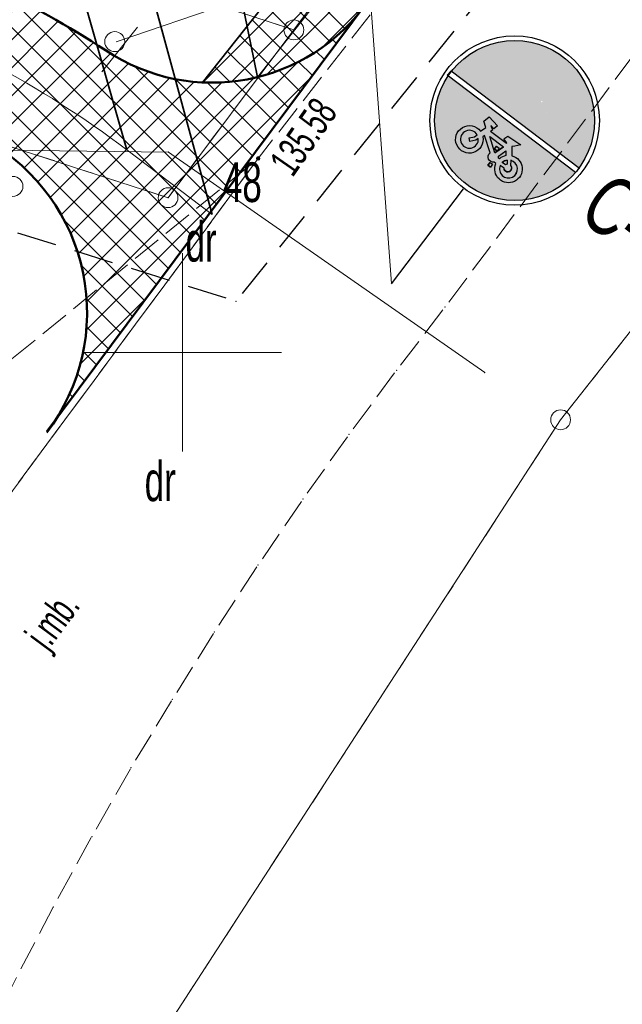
# Model space of a CAD drawing. Extents: x 6456700 to 6518119, y 5963420 to 5980059.
# Tile 62 of 256: x 6511915 to 6511930, y 5964183 to 5964207. Entities that reach past the tile are written whole.
import ezdxf
from ezdxf.enums import TextEntityAlignment as Align

# ---------------------------------------------------------------- set-up
doc = ezdxf.new("R2010")
doc.units = 0
doc.header["$MEASUREMENT"] = 0
for name, pattern in [('L_0_03', [1, 0.5, -0.5]), ('L_0_04', [1.5, 1, -0.5]), ('L_0_52', [1, 0.75, -0.25])]:
    doc.linetypes.add(name, pattern=pattern)
doc.layers.get('0').update_dxf_attribs({"color": 2, "linetype": 'CONTINUOUS', "lineweight": 5})
for name, color, linetype, lineweight in [('18mm Kreska ciągła', 7, 'CONTINUOUS', 18), ('202_punkt_graniczny', 7, 'CONTINUOUS', 18), ('210_oznaczenie_konturu_uzytku_gruntowego', 96, 'CONTINUOUS', 18), ('211_numer_dzialki_ewidencyjnej', 7, 'CONTINUOUS', 18), ('218_kontur_uzytku_gruntowego', 96, 'L_0_03', 18), ('219_dzialka_ewidencyjna', 7, 'CONTINUOUS', 18), ('35mm Ciągła', 7, 'CONTINUOUS', 35), ('50mm Kreska ciągła', 7, 'CONTINUOUS', 50), ('9mm Kreska ciągła', 252, 'CONTINUOUS', 9), ('jezdnia', 7, 'CONTINUOUS', 18), ('jezdnia_Atr17', 7, 'CONTINUOUS', 18), ('pikieta_sztuczna', 7, 'CONTINUOUS', 18), ('pikieta_sztuczna_Atr2', 7, 'CONTINUOUS', 18), ('przewod_telekomunikacyjny_podziemny', 7, 'CONTINUOUS', 18), ('siatka_krzyrzy', 7, 'CONTINUOUS', 18), ('Zakres', 7, 'CONTINUOUS', 18)]:
    doc.layers.add(name, color=color, linetype=linetype, lineweight=lineweight)
doc.layers.add('ZNAKI_PIONOWE', color=7, linetype='CONTINUOUS')
doc.styles.get("Standard").update_dxf_attribs({"font": 'txt', "width": 0.75})

# ---------------------------------------------------------------- blocks, each defined once
blk = doc.blocks.new('mdcp_nowa')
at = {"layer": 'pikieta_sztuczna', "linetype": 'Continuous', "lineweight": 18, "true_color": 0x000000}
blk.add_hatch(color=18, dxfattribs=at).paths.add_polyline_path([(6494651.91, 5980654.845, 1), (6494651.91, 5980654.935, 1)])
at = {"layer": '202_punkt_graniczny', "color": 7, "linetype": 'Continuous', "lineweight": 18}
for centre in [(6494652.81, 5980658.13), (6494649.64, 5980653.9), (6494659.53, 5980648.3)]:
    blk.add_circle(centre, 0.25, dxfattribs=at)
at = {"layer": '202_punkt_graniczny'}
for p in [(6494652.81, 5980658.13), (6494649.64, 5980653.9), (6494659.53, 5980648.3)]:
    blk.add_point(p, dxfattribs=at)
at = {"layer": '218_kontur_uzytku_gruntowego', "lineweight": 18, "flags": 128}
for points in [[(6494684.13, 5980699.94), (6494652.81, 5980658.13)], [(6494659.53, 5980648.3), (6494694.97, 5980693.24)], [(6494652.81, 5980658.13), (6494556.09, 5980689.57)], [(6494652.81, 5980658.13), (6494649.64, 5980653.9)], [(6494649.64, 5980653.9), (6494644.12, 5980655.69)], [(6494648.39, 5980631.11), (6494659.53, 5980648.3)]]:
    blk.add_lwpolyline(points, dxfattribs=at)
at = {"layer": '218_kontur_uzytku_gruntowego'}
for p in [(6494652.81, 5980658.13), (6494652.81, 5980658.13), (6494652.81, 5980658.13), (6494652.81, 5980658.13), (6494652.81, 5980658.13), (6494652.81, 5980658.13), (6494649.64, 5980653.9), (6494649.64, 5980653.9), (6494649.64, 5980653.9), (6494649.64, 5980653.9), (6494659.53, 5980648.3), (6494659.53, 5980648.3)]:
    blk.add_point(p, dxfattribs=at)
at = {"layer": '219_dzialka_ewidencyjna', "color": 3, "linetype": 'Continuous', "lineweight": 18, "flags": 128}
for points in [[(6494684.13, 5980699.94), (6494652.81, 5980658.13)], [(6494694.97, 5980693.24), (6494659.53, 5980648.3)], [(6494556.09, 5980689.57), (6494652.81, 5980658.13)], [(6494649.64, 5980653.9), (6494652.81, 5980658.13)], [(6494649.64, 5980653.9), (6494644.12, 5980655.69)], [(6494659.53, 5980648.3), (6494648.39, 5980631.11)]]:
    blk.add_lwpolyline(points, dxfattribs=at)
at = {"layer": '219_dzialka_ewidencyjna', "color": 3}
for p in [(6494652.81, 5980658.13), (6494652.81, 5980658.13), (6494652.81, 5980658.13), (6494649.64, 5980653.9), (6494649.64, 5980653.9), (6494659.53, 5980648.3), (6494659.53, 5980648.3)]:
    blk.add_point(p, dxfattribs=at)
at = {"layer": 'jezdnia', "color": 7, "linetype": 'L_0_52', "lineweight": 18, "flags": 128}
for points in [[(6494800.98, 5980766.05), (6494800.28, 5980765.21), (6494799.58, 5980764.38), (6494798.86, 5980763.57), (6494798.14, 5980762.76), (6494797.4, 5980761.96), (6494796.65, 5980761.17), (6494795.56, 5980759.97), (6494794.45, 5980758.8), (6494793.3, 5980757.65), (6494792.14, 5980756.53), (6494790.94, 5980755.44), (6494789.72, 5980754.37), (6494788.47, 5980753.34), (6494787.2, 5980752.33), (6494785.91, 5980751.36), (6494784.6, 5980750.41), (6494783.26, 5980749.5), (6494781.9, 5980748.62), (6494780.52, 5980747.77), (6494779.49, 5980747.15), (6494778.44, 5980746.54), (6494777.4, 5980745.94), (6494776.34, 5980745.36), (6494775.28, 5980744.78), (6494774.21, 5980744.23), (6494773.13, 5980743.68), (6494772.05, 5980743.15), (6494770.96, 5980742.63), (6494769.86, 5980742.12), (6494768.76, 5980741.63), (6494767.65, 5980741.15), (6494766.54, 5980740.68), (6494754.8, 5980736.16), (6494735.09, 5980729.04), (6494724.78, 5980724.36), (6494723.57, 5980723.74), (6494722.37, 5980723.09), (6494721.19, 5980722.42), (6494720.02, 5980721.72), (6494718.86, 5980721.01), (6494717.72, 5980720.27), (6494716.59, 5980719.51), (6494715.47, 5980718.73), (6494714.37, 5980717.93), (6494713.29, 5980717.1), (6494712.22, 5980716.26), (6494711.16, 5980715.4), (6494710.13, 5980714.51), (6494709.11, 5980713.61), (6494707.48, 5980712.2), (6494705.88, 5980710.76), (6494704.3, 5980709.3), (6494702.75, 5980707.8), (6494701.22, 5980706.28), (6494699.72, 5980704.74), (6494698.24, 5980703.17), (6494696.79, 5980701.57), (6494695.37, 5980699.95), (6494693.98, 5980698.31), (6494692.61, 5980696.64), (6494691.28, 5980694.95), (6494689.97, 5980693.24), (6494678.42, 5980678.9), (6494663.6, 5980660.49), (6494656.62, 5980651.14), (6494655.4, 5980649.55), (6494654.2, 5980647.93), (6494653.04, 5980646.3), (6494651.91, 5980644.64), (6494650.81, 5980642.95), (6494649.75, 5980641.25), (6494648.71, 5980639.53), (6494647.72, 5980637.79), (6494646.75, 5980636.02), (6494645.82, 5980634.24), (6494644.93, 5980632.44), (6494644.07, 5980630.63), (6494643.25, 5980628.8), (6494642.46, 5980626.95), (6494642.09, 5980625.98), (6494641.74, 5980625), (6494641.4, 5980624.01), (6494641.09, 5980623.02), (6494640.79, 5980622.02), (6494640.5, 5980621.01), (6494640.24, 5980620.01), (6494639.99, 5980618.99), (6494639.76, 5980617.98), (6494639.55, 5980616.96), (6494639.36, 5980615.93), (6494639.19, 5980614.9), (6494639.03, 5980613.87), (6494638.89, 5980612.84), (6494638.61, 5980611.3), (6494638.37, 5980609.75), (6494638.16, 5980608.19), (6494638, 5980606.63), (6494637.87, 5980605.07), (6494637.78, 5980603.5), (6494637.73, 5980601.93), (6494637.72, 5980600.36), (6494637.727, 5980600.016), (6494630.507, 5980602.343), (6494630.51, 5980602.97), (6494630.54, 5980604.31), (6494630.59, 5980605.65), (6494630.67, 5980606.99), (6494630.77, 5980608.32), (6494630.9, 5980609.66), (6494631.05, 5980610.99), (6494631.23, 5980612.32), (6494631.43, 5980613.64), (6494631.66, 5980614.96), (6494631.91, 5980616.28), (6494632.19, 5980617.59), (6494632.49, 5980618.9), (6494632.82, 5980620.2), (6494633.17, 5980621.49), (6494633.52, 5980622.8), (6494633.9, 5980624.09), (6494634.3, 5980625.39), (6494634.72, 5980626.67), (6494635.16, 5980627.95), (6494635.63, 5980629.21), (6494636.12, 5980630.47), (6494636.63, 5980631.72), (6494637.17, 5980632.96), (6494637.73, 5980634.19), (6494638.31, 5980635.41), (6494638.91, 5980636.62), (6494639.53, 5980637.82), (6494640.18, 5980639.01), (6494651.91, 5980654.89), (6494659.39, 5980664.48), (6494673.45, 5980682.25), (6494686.07, 5980698.81), (6494697.34, 5980711.93), (6494704.77, 5980718.76), (6494705.95, 5980719.62), (6494707.13, 5980720.47), (6494708.32, 5980721.31), (6494709.52, 5980722.13), (6494710.73, 5980722.95), (6494711.95, 5980723.75), (6494713.17, 5980724.54), (6494714.41, 5980725.31), (6494715.65, 5980726.08), (6494716.89, 5980726.83), (6494718.15, 5980727.57), (6494719.41, 5980728.3), (6494720.68, 5980729.01), (6494721.96, 5980729.71), (6494733.02, 5980734.84), (6494752.65, 5980741.77), (6494764.04, 5980746.21), (6494765.1, 5980746.65), (6494766.15, 5980747.09), (6494767.2, 5980747.55), (6494768.24, 5980748.02), (6494769.28, 5980748.5), (6494770.32, 5980748.99), (6494771.34, 5980749.49), (6494772.37, 5980750.01), (6494773.38, 5980750.53), (6494774.39, 5980751.07), (6494775.4, 5980751.61), (6494776.4, 5980752.17), (6494777.39, 5980752.74), (6494778.56, 5980753.48), (6494779.71, 5980754.25), (6494780.85, 5980755.04), (6494781.97, 5980755.85), (6494783.08, 5980756.68), (6494784.17, 5980757.53), (6494785.24, 5980758.41), (6494786.3, 5980759.3), (6494787.34, 5980760.22), (6494788.36, 5980761.15), (6494789.36, 5980762.11), (6494790.34, 5980763.08), (6494791.31, 5980764.08), (6494792.25, 5980765.09), (6494796.57, 5980770.19), (6494801.12, 5980776.47), (6494807.76, 5980786.96), (6494824.2, 5980815.58), (6494837.02, 5980838.19), (6494852.07, 5980864.69), (6494865.45, 5980888.16), (6494878.03, 5980909.37), (6494879.23, 5980911.4), (6494880.45, 5980913.41), (6494881.7, 5980915.41), (6494882.97, 5980917.4), (6494884.25, 5980919.37), (6494885.56, 5980921.33), (6494886.89, 5980923.28), (6494888.25, 5980925.21), (6494889.62, 5980927.12), (6494891.01, 5980929.02), (6494892.43, 5980930.91), (6494893.86, 5980932.78), (6494895.32, 5980934.63), (6494896.79, 5980936.47), (6494904.42, 5980944.79), (6494917.35, 5980957.18), (6494930.46, 5980968.66), (6494934.059, 5980971.777), (6494933.221, 5980963.181), (6494926.63, 5980957.35), (6494921.6, 5980952.87), (6494901.47, 5980932.34), (6494900.03, 5980930.62), (6494898.61, 5980928.88), (6494897.21, 5980927.13), (6494895.83, 5980925.35), (6494894.48, 5980923.57), (6494893.14, 5980921.76), (6494891.83, 5980919.94), (6494890.54, 5980918.1), (6494889.28, 5980916.25), (6494888.04, 5980914.38), (6494886.82, 5980912.49), (6494885.62, 5980910.59), (6494884.45, 5980908.68), (6494883.3, 5980906.75), (6494870.77, 5980885.48), (6494856.93, 5980861.45), (6494842.16, 5980835.5), (6494829.15, 5980812.43), (6494813, 5980783.94), (6494806.11, 5980773.06), (6494805.51, 5980772.15), (6494804.9, 5980771.26), (6494804.27, 5980770.37), (6494803.64, 5980769.49), (6494802.99, 5980768.61), (6494802.33, 5980767.75), (6494801.66, 5980766.89)], [(6494640.18, 5980639.01), (6494639.21, 5980640.54), (6494637.21, 5980640.65), (6494632.54, 5980638.31), (6494628.78, 5980634.21), (6494631.17, 5980645.84), (6494637.04, 5980647.65), (6494640.21, 5980647.14), (6494644.57, 5980648.91), (6494651.91, 5980654.89)]]:
    blk.add_lwpolyline(points, close=True, dxfattribs=at)
at = {"layer": 'jezdnia'}
for p in [(6494651.91, 5980654.89), (6494651.91, 5980654.89), (6494656.62, 5980651.14), (6494655.4, 5980649.55), (6494654.2, 5980647.93), (6494653.04, 5980646.3), (6494651.91, 5980644.64), (6494650.81, 5980642.95), (6494649.75, 5980641.25), (6494648.71, 5980639.53), (6494647.72, 5980637.79), (6494646.75, 5980636.02)]:
    blk.add_point(p, dxfattribs=at)
at = {"layer": 'pikieta_sztuczna', "color": 7, "linetype": 'Continuous', "lineweight": 18}
blk.add_circle((6494651.91, 5980654.89), 0.045, dxfattribs=at)
at = {"layer": 'pikieta_sztuczna'}
blk.add_point((6494651.91, 5980654.89), dxfattribs=at)
at = {"layer": 'przewod_telekomunikacyjny_podziemny', "color": 30, "linetype": 'Continuous', "lineweight": 18, "flags": 128}
blk.add_lwpolyline([(6494602.07, 5980612.82), (6494604.07, 5980620.74), (6494609.85, 5980637.59), (6494611.56, 5980640.46), (6494624.13, 5980644.34), (6494625.63, 5980649.86), (6494633.02, 5980648.92), (6494637.75, 5980649.99), (6494641, 5980654.48), (6494644.84, 5980655.11), (6494649.65, 5980655.05), (6494657.62, 5980649.49)], dxfattribs=at)
at = {"layer": 'przewod_telekomunikacyjny_podziemny'}
for p in [(6494649.65, 5980655.05), (6494657.62, 5980649.49)]:
    blk.add_point(p, dxfattribs=at)
at = {"layer": 'siatka_krzyrzy', "linetype": 'Continuous', "lineweight": 18, "flags": 128}
for points in [[(6494650, 5980647.5), (6494650, 5980652.5)], [(6494647.5, 5980650), (6494652.5, 5980650)]]:
    blk.add_lwpolyline(points, dxfattribs=at)
at = {"layer": 'Zakres', "linetype": 'L_0_04', "lineweight": 25, "flags": 128}
blk.add_lwpolyline([(6495113.77, 5985050.22), (6495121.12, 5984877.07), (6495125.76, 5984757.87), (6495129.89, 5984649.81), (6495141.08, 5984611.3), (6495145.77, 5984544.53), (6495147.36, 5984487.27), (6495157.22, 5984392.07), (6495162.95, 5984387.45), (6495180.24, 5984384.16), (6495229.5, 5984386.61), (6495251.65, 5984373.41), (6495258.77, 5984357.12), (6495255.44, 5984330.44), (6495250.77, 5984304.39), (6495252.21, 5984282.78), (6495255.46, 5984256.45), (6495254.94, 5984238.25), (6495266.4, 5984211), (6495277.24, 5984182.33), (6495294.2, 5984133.19), (6495300.94, 5984095.37), (6495313.24, 5984037.69), (6495317.44, 5983978.18), (6495300.35, 5983922.18), (6495282.35, 5983883.38), (6495266.21, 5983862.23), (6495242.03, 5983839.67), (6495211.11, 5983816.86), (6495158.26, 5983772.66), (6495130.6, 5983651.16), (6495116.31, 5983543.43), (6495129.51, 5983346.73), (6495134.58, 5983264.71), (6495139.64, 5983186.97), (6495193.25, 5983077.94), (6495199.2, 5983041.97), (6495206.23, 5983026), (6495208.96, 5983004.88), (6495202.27, 5982979.48), (6495202.42, 5982950.13), (6495209.35, 5982897.38), (6495215.97, 5982850.34), (6495228.6, 5982809.97), (6495226.85, 5982778.82), (6495225.04, 5982750.56), (6495220.26, 5982723.37), (6495226.54, 5982679.97), (6495206.06, 5982669.48), (6495192.68, 5982657.71), (6495184.57, 5982648.65), (6495174.78, 5982624.58), (6495164.23, 5982604.61), (6495150.7, 5982588.3), (6495137.69, 5982582.43), (6495118.26, 5982573.75), (6495100.35, 5982558.42), (6495090.36, 5982544.99), (6495075.87, 5982519.06), (6495060.83, 5982499.68), (6495049.41, 5982485.49), (6495035.07, 5982459.7), (6495006.7, 5982406.64), (6494980.89, 5982351.84), (6494944.35, 5982293.29), (6494925.72, 5982250.11), (6494905.2, 5982190.37), (6494898.43, 5982153.5), (6494879.51, 5982063.89), (6494864.14, 5981992.66), (6494816.93, 5981768.61), (6494777.79, 5981577.7), (6494739.84, 5981394.72), (6494718.65, 5981297.89), (6494716.45, 5981237.31), (6494738.62, 5981208.21), (6494776.48, 5981173.06), (6494817.16, 5981137.44), (6494847.63, 5981109.8), (6494877.39, 5981077.08), (6494912.75, 5981030.55), (6494916.06, 5981014.71), (6494903.86, 5980957.01), (6494916.13, 5980953.51), (6494892.32, 5980927.59), (6494850.7, 5980858.8), (6494806.81, 5980779.89), (6494785.1, 5980753.49), (6494715.22, 5980723.29), (6494679.96, 5980686.78), (6494651.35, 5980651.29), (6494549.14, 5980683.24), (6494511.84, 5980659.66), (6494443.61, 5980630.33), (6494428.78, 5980598.6), (6494431.58, 5980579.46), (6494420.56, 5980549.76), (6494416.45, 5980528.2), (6494403.86, 5980507.16), (6494388.89, 5980482.96), (6494365.32, 5980407.99), (6494335.67, 5980315.15), (6494332.29, 5980297.41), (6494335.1, 5980278.18), (6494347.25, 5980254.84), (6494336.79, 5980250.09), (6494300.04, 5980271.34), (6494320.8, 5980301.43), (6494336.81, 5980349.17), (6494344.85, 5980380.92), (6494360.85, 5980437.13), (6494374.18, 5980476.38), (6494386.14, 5980498.84), (6494403.02, 5980528.52), (6494411.33, 5980563.19), (6494420.84, 5980586.25), (6494420.25, 5980601.11), (6494434.95, 5980635.94), (6494446.75, 5980644.99), (6494465.77, 5980647.27), (6494513.02, 5980669.46), (6494507.85, 5980679.68), (6494547.89, 5980705.83), (6494570.06, 5980691.34), (6494636.17, 5980669.05), (6494706.14, 5980756.86), (6494742.78, 5980772.58), (6494798.53, 5980814.27), (6494826.12, 5980867.97), (6494849.57, 5980908.6), (6494845.35, 5980942.01), (6494853.94, 5980970.83), (6494891.08, 5980960.54), (6494890.11, 5980965.73), (6494903.94, 5981025.69), (6494869.98, 5981070.3), (6494770.97, 5981160.58), (6494728.18, 5981200.64), (6494706.13, 5981229.56), (6494707.94, 5981299.75), (6494728.84, 5981398.1), (6494767.06, 5981580.19), (6494806.17, 5981770.55), (6494854.36, 5981994.76), (6494869.73, 5982065.97), (6494888.61, 5982155.44), (6494891.67, 5982173.95), (6494895.82, 5982197.45), (6494916.38, 5982253.72), (6494935.47, 5982297.95), (6494954.97, 5982331.67), (6494972.09, 5982356.64), (6494997.76, 5982411.14), (6495026.29, 5982464.48), (6495041.09, 5982491.09), (6495052.99, 5982505.88), (6495067.51, 5982524.6), (6495081.94, 5982550.43), (6495092.99, 5982565.28), (6495112.86, 5982582.29), (6495133.59, 5982591.55), (6495144.48, 5982596.46), (6495155.87, 5982610.19), (6495165.7, 5982628.8), (6495175.96, 5982654.03), (6495185.62, 5982664.83), (6495200.4, 5982677.82), (6495212.49, 5982688.04), (6495209.64, 5982723.43), (6495215.22, 5982750.57), (6495216.87, 5982779.54), (6495218.31, 5982809.31), (6495206.86, 5982847.92), (6495199.44, 5982894.74), (6495192.11, 5982948.71), (6495190.16, 5982979.24), (6495183.47, 5983075.16), (6495129.79, 5983184.34), (6495124.6, 5983264.07), (6495119.53, 5983346.09), (6495106.27, 5983543.75), (6495120.74, 5983652.9), (6495148.75, 5983779.42), (6495204.15, 5983826.04), (6495273.41, 5983889.36), (6495288.53, 5983927.42), (6495300.83, 5983964.69), (6495303.91, 5983980.14), (6495301.32, 5984039.55), (6495291.1, 5984093.63), (6495284.5, 5984130.67), (6495267.84, 5984178.93), (6495257.12, 5984207.3), (6495244.96, 5984236.19), (6495244.79, 5984255.42), (6495242.25, 5984281.97), (6495240.71, 5984304.95), (6495245.55, 5984331.94), (6495248.51, 5984355.64), (6495243.77, 5984366.47), (6495226.98, 5984376.47), (6495179.54, 5984374.12), (6495158.61, 5984378.09), (6495147.7, 5984386.91), (6495137.38, 5984486.61), (6495135.78, 5984544.04), (6495131.18, 5984609.54), (6495119.95, 5984648.2), (6495115.76, 5984757.49), (6495111.12, 5984876.67), (6495103.73, 5985050.93), (6495109.36, 5985081.73), (6495120.41, 5985085.88)], close=True, dxfattribs=at)
at = {"layer": 'Zakres'}
blk.add_point((6494651.35, 5980651.29), dxfattribs=at)
at = {"layer": '210_oznaczenie_konturu_uzytku_gruntowego', "lineweight": 20, "width": 0.66}
for p in [(6494650.08, 5980653.29), (6494649.05, 5980647.25)]:
    blk.add_text('dr', height=1, dxfattribs=at).set_placement(p, align=Align.TOP_LEFT)
at = {"layer": '211_numer_dzialki_ewidencyjnej', "color": 7, "lineweight": 20, "width": 0.66}
blk.add_text('48', height=1, dxfattribs=at).set_placement((6494651.02, 5980654.79), align=Align.TOP_LEFT)
at = {"layer": 'jezdnia_Atr17', "color": 7, "lineweight": 15, "width": 0.66}
blk.add_text('j.mb.', height=0.75, rotation=53.5, dxfattribs=at).set_placement((6494645.997, 5980642.896), align=Align.TOP_LEFT)
at = {"layer": 'pikieta_sztuczna_Atr2', "color": 7, "lineweight": 15, "width": 0.66}
blk.add_text('135.58', height=0.75, rotation=55.2, dxfattribs=at).set_placement((6494652.16, 5980654.82), align=Align.TOP_LEFT)

msp = doc.modelspace()

# ---------------------------------------------------------------- linework, layer by layer
at = {"layer": '50mm Kreska ciągła', "color": 6, "ltscale": 0.1}
for points in [[(6511915.372, 5964197.008), (6511923.471, 5964207.866, -0.410196), (6511916.853, 5964206.62, 0.062712), (6511910.835, 5964209.53), (6511825.251, 5964238.379, 0.218462)], [(6511824.133, 5964235.062), (6511909.717, 5964206.213, -0.049189), (6511913.878, 5964204.338, -0.451772), (6511915.372, 5964196.985)]]:
    msp.add_lwpolyline(points, format="xyb", dxfattribs=at)

# ---------------------------------------------------------------- next in the draw order: block references
at = {"linetype": 'ByBlock'}
msp.add_blockref('mdcp_nowa', (17268.786, -16450.998), dxfattribs=at)

# ---------------------------------------------------------------- next in the draw order: hatches: boundary and pattern name
at = {"layer": '9mm Kreska ciągła'}
h = msp.add_hatch(dxfattribs=at)
h.set_pattern_fill('ANSI37', color=256, scale=4)
h.set_pattern_definition([(45, (6511919.29713, 5964205.80313), (-0.3535534, 0.3535534), []), (135, (6511919.29713, 5964205.80313), (-0.3535534, -0.3535534), [])])
edge = h.paths.add_edge_path()
edge.add_arc((6512161.116, 5964484.823), 3, 319.1973, 391.4314, ccw=False)
edge.add_arc((6512302.768, 5964368.68), 180.179, 140.67516, 150.2278)
edge.add_line((6512146.371, 5964458.149), (6512072.706, 5964329.641))
edge.add_arc((6511998.482, 5964375.659), 87.332, 292.18388, 328.20144, ccw=False)
edge.add_line((6512031.457, 5964294.792), (6512001.751, 5964283.857))
edge.add_arc((6512036.294, 5964190.013), 100, 110.20793, 142.70539)
edge.add_line((6511956.741, 5964250.604), (6511951.132, 5964243.24))
edge.add_line((6511951.132, 5964243.24), (6511943.519, 5964233.244))
edge.add_line((6511943.519, 5964233.244), (6511923.471, 5964207.866))
edge.add_arc((6511919.53, 5964210.598), 4.795, 267.2117, 325.2662, ccw=False)
edge.add_line((6511919.297, 5964205.809), (6511941.938, 5964234.47))
edge.add_line((6511941.938, 5964234.47), (6511949.542, 5964244.453))
edge.add_line((6511949.542, 5964244.453), (6511955.15, 5964251.816))
edge.add_arc((6512036.294, 5964190.013), 102, 470.20793, 502.70539, ccw=False)
edge.add_line((6512001.06, 5964285.734), (6512030.734, 5964296.657))
edge.add_arc((6511998.482, 5964375.659), 85.332, -67.79309, -31.82159)
edge.add_line((6512070.989, 5964330.666), (6512144.636, 5964459.143))
edge.add_arc((6512306.004, 5964366.643), 186, 499.92494, 510.17738, ccw=False)
h = msp.add_hatch(dxfattribs=at)
h.set_pattern_fill('ANSI37', color=256, scale=4)
h.set_pattern_definition([(45, (6511691.195, 5964120.06236), (-0.3535534, 0.3535534), []), (135, (6511691.195, 5964120.06236), (-0.3535534, -0.3535534), [])])
h.paths.add_polyline_path([(6511691.195, 5964121.143), (6511691.386, 5964124.63, 0.09387), (6511692.371, 5964131.182), (6511691.932, 5964142.68, -0.114411), (6511694.249, 5964154.747), (6511705.391, 5964179.862, -0.271991), (6511723.667, 5964192.967), (6511729.755, 5964193.522, 0.098674), (6511738.301, 5964196.051), (6511743.586, 5964198.832, -0.020192), (6511747.406, 5964200.649), (6511769.76, 5964210.196, 0.03219), (6511780.964, 5964215.859), (6511817.579, 5964237.57, -0.218462), (6511825.251, 5964238.379), (6511910.835, 5964209.53, -0.062712), (6511916.853, 5964206.62, 0.390075), (6511923.272, 5964207.6), (6511915.609, 5964197.326, 0.426952), (6511913.878, 5964204.338, 0.049189), (6511909.717, 5964206.213), (6511824.133, 5964235.062, 0.218462), (6511819.364, 5964234.559), (6511782.746, 5964212.847), (6511782.743, 5964212.845, -0.032198), (6511771.135, 5964206.977), (6511748.781, 5964197.43, 0.020192), (6511745.216, 5964195.734), (6511739.931, 5964192.954, -0.098674), (6511730.073, 5964190.037), (6511723.985, 5964189.481, 0.271991), (6511708.591, 5964178.442), (6511697.449, 5964153.327, 0.114411), (6511695.43, 5964142.813), (6511695.868, 5964131.315, -0.138482), (6511693.149, 5964120.062), (6511691.196, 5964121.142)])
at = {"layer": 'ZNAKI_PIONOWE', "linetype": 'Continuous'}
h = msp.add_hatch(color=152, dxfattribs=at)
h.paths.add_polyline_path([(6511925.569, 5964206.088), (6511928.78, 5964203.653, 0.160137), (6511929.173, 5964204.848, 0.713518)])
h.paths.add_polyline_path([(6511927.232, 5964205.926), (6511927.551, 5964206.071), (6511927.843, 5964206.274), (6511927.976, 5964206.196), (6511928.142, 5964205.961), (6511928.115, 5964205.559), (6511927.914, 5964205.317), (6511927.867, 5964205.313), (6511928.001, 5964205.099), (6511928.173, 5964205.218), (6511928.25, 5964205.172), (6511928.348, 5964205.035), (6511928.331, 5964204.8), (6511928.214, 5964204.658), (6511928.157, 5964204.653), (6511928.274, 5964204.802), (6511928.283, 5964204.971), (6511928.101, 5964204.76), (6511927.953, 5964204.348), (6511927.862, 5964204.368), (6511927.809, 5964204.408), (6511927.911, 5964204.402), (6511928.004, 5964204.803), (6511927.787, 5964204.788), (6511927.654, 5964204.618), (6511927.533, 5964204.661), (6511927.52, 5964204.682), (6511927.638, 5964204.683), (6511927.764, 5964204.883), (6511927.977, 5964204.917), (6511928.117, 5964205.112), (6511927.985, 5964205.029), (6511927.832, 5964205.31), (6511927.817, 5964205.309), (6511927.836, 5964205.333), (6511927.837, 5964205.362), (6511927.846, 5964205.346), (6511928.016, 5964205.562), (6511928.032, 5964205.852), (6511927.721, 5964205.491), (6511927.467, 5964204.786), (6511927.312, 5964204.821), (6511927.222, 5964204.889), (6511927.396, 5964204.879), (6511927.555, 5964205.565), (6511927.185, 5964205.54), (6511926.956, 5964205.247), (6511926.75, 5964205.321), (6511926.727, 5964205.358), (6511926.929, 5964205.358), (6511927.144, 5964205.701), (6511927.51, 5964205.759), (6511927.749, 5964206.094), (6511927.522, 5964205.951), (6511927.29, 5964205.883)], flags=16)
h.paths.add_polyline_path([(6511927.948, 5964206.372, -1), (6511928.286, 5964206.372, -1)], flags=16)
h.paths.add_polyline_path([(6511928.432, 5964205.275, -1), (6511928.234, 5964205.275, -1)], flags=16)
at = {"layer": 'ZNAKI_PIONOWE'}
h = msp.add_hatch(color=256, dxfattribs=at)
h.dxf.hatch_style = 1
h.paths.add_polyline_path([(6511928.032, 5964205.852), (6511928.016, 5964205.562), (6511927.846, 5964205.346), (6511927.867, 5964205.313), (6511927.914, 5964205.317), (6511928.115, 5964205.559), (6511928.142, 5964205.961), (6511927.976, 5964206.196), (6511927.843, 5964206.274), (6511927.551, 5964206.071), (6511927.232, 5964205.926), (6511927.29, 5964205.883), (6511927.522, 5964205.951), (6511927.749, 5964206.094), (6511927.51, 5964205.759), (6511927.144, 5964205.701), (6511926.929, 5964205.358), (6511926.727, 5964205.358), (6511926.75, 5964205.321), (6511926.956, 5964205.247), (6511927.185, 5964205.54), (6511927.555, 5964205.565), (6511927.396, 5964204.879), (6511927.222, 5964204.889), (6511927.312, 5964204.821), (6511927.467, 5964204.786), (6511927.721, 5964205.491)])
h.paths.add_polyline_path([(6511928.286, 5964206.372, 1), (6511927.948, 5964206.372, 1)])
h.paths.add_polyline_path([(6511927.977, 5964204.917), (6511927.764, 5964204.883), (6511927.638, 5964204.683), (6511927.52, 5964204.682), (6511927.533, 5964204.661), (6511927.654, 5964204.618), (6511927.787, 5964204.788), (6511928.004, 5964204.803), (6511927.911, 5964204.402), (6511927.809, 5964204.408), (6511927.862, 5964204.368), (6511927.953, 5964204.348), (6511928.101, 5964204.76), (6511928.283, 5964204.971), (6511928.274, 5964204.802), (6511928.157, 5964204.653), (6511928.214, 5964204.658), (6511928.331, 5964204.8), (6511928.348, 5964205.035), (6511928.25, 5964205.172), (6511928.173, 5964205.218), (6511928.001, 5964205.099), (6511927.867, 5964205.313), (6511927.835, 5964205.31), (6511927.835, 5964205.305), (6511927.985, 5964205.029), (6511928.117, 5964205.112)])
h.paths.add_polyline_path([(6511928.432, 5964205.275, 1), (6511928.234, 5964205.275, 1)])
at = {"layer": 'ZNAKI_PIONOWE', "linetype": 'Continuous'}
msp.add_hatch(color=152, dxfattribs=at).paths.add_polyline_path([(6511925.485, 5964205.971, 0.148867), (6511925.143, 5964204.848, 0.697036), (6511928.691, 5964203.54)])
h = msp.add_hatch(color=256, dxfattribs=at)
edge = h.paths.add_edge_path(flags=16)
edge.add_line((6511926.243, 5964204.396), (6511926.182, 5964204.353))
edge.add_line((6511926.182, 5964204.353), (6511926.03, 5964204.321))
edge.add_line((6511926.03, 5964204.321), (6511926.011, 5964204.409))
edge.add_line((6511926.011, 5964204.409), (6511926.145, 5964204.437))
edge.add_line((6511926.145, 5964204.437), (6511926.215, 5964204.486))
edge.add_arc((6511926.019, 5964204.374), 0.226, 29.668, 365.6252)
h.paths.add_polyline_path([(6511926.529, 5964204.444), (6511926.88, 5964204.188), (6511926.663, 5964204.036)], flags=16)
edge = h.paths.add_edge_path(flags=16)
edge.add_line((6511926.749, 5964203.95), (6511926.94, 5964204.084))
edge.add_line((6511926.94, 5964204.084), (6511926.939, 5964203.964))
edge.add_arc((6511927.003, 5964203.625), 0.345, 100.6308, 131.7118)
edge.add_line((6511926.773, 5964203.883), (6511926.749, 5964203.901))
edge.add_arc((6511926.619, 5964203.926), 0.132, 349.1492, 370.722)
edge = h.paths.add_edge_path(flags=16)
edge.add_line((6511926.968, 5964203.848), (6511926.968, 5964203.745))
edge.add_line((6511926.968, 5964203.745), (6511926.928, 5964203.727))
edge.add_line((6511926.928, 5964203.727), (6511926.847, 5964203.788))
edge.add_arc((6511927.003, 5964203.625), 0.226, 98.812, 133.532, ccw=False)
edge = h.paths.add_edge_path(flags=16)
edge.add_line((6511927.058, 5964203.844), (6511927.057, 5964203.714))
edge.add_arc((6511926.986, 5964203.649), 0.0966, -176.9447, 42.6681, ccw=False)
edge.add_line((6511926.89, 5964203.643), (6511926.796, 5964203.715))
edge.add_arc((6511927.003, 5964203.625), 0.226, 156.4957, 435.8469)
edge = h.paths.add_edge_path()
edge.add_line((6511926.598, 5964204.607), (6511926.553, 5964204.575))
edge.add_line((6511926.553, 5964204.575), (6511926.957, 5964204.28))
edge.add_line((6511926.957, 5964204.28), (6511926.96, 5964204.282))
edge.add_line((6511926.96, 5964204.282), (6511926.884, 5964204.384))
edge.add_line((6511926.884, 5964204.384), (6511926.983, 5964204.452))
edge.add_line((6511926.983, 5964204.452), (6511927.318, 5964204.233))
edge.add_line((6511927.318, 5964204.233), (6511927.164, 5964204.203))
edge.add_line((6511927.164, 5964204.203), (6511927.09, 5964204.189))
edge.add_line((6511927.09, 5964204.189), (6511927.089, 5964203.959))
edge.add_arc((6511927.003, 5964203.625), 0.345, -203.2584, 75.601, ccw=False)
edge.add_line((6511926.685, 5964203.761), (6511926.64, 5964203.796))
edge.add_arc((6511926.619, 5964203.926), 0.132, 127.557, 279.2883, ccw=False)
edge.add_line((6511926.539, 5964204.03), (6511926.396, 5964204.466))
edge.add_line((6511926.396, 5964204.466), (6511926.358, 5964204.439))
edge.add_arc((6511926.019, 5964204.374), 0.345, -323.5556, 10.9289, ccw=False)
edge.add_line((6511926.296, 5964204.579), (6511926.432, 5964204.674))
edge.add_line((6511926.432, 5964204.674), (6511926.381, 5964204.829))
edge.add_line((6511926.381, 5964204.829), (6511926.515, 5964204.941))
edge.add_line((6511926.515, 5964204.941), (6511926.724, 5964204.717))
edge.add_line((6511926.724, 5964204.717), (6511926.637, 5964204.636))
edge.add_line((6511926.637, 5964204.636), (6511926.555, 5964204.723))
edge.add_line((6511926.555, 5964204.723), (6511926.598, 5964204.607))
h = msp.add_hatch(color=256, dxfattribs=at)
h.paths.add_polyline_path([(6511926.703, 5964204.203), (6511926.772, 5964204.15), (6511926.718, 5964204.078), (6511926.648, 5964204.131)])
h.paths.add_polyline_path([(6511926.539, 5964203.792), (6511926.602, 5964203.744), (6511926.548, 5964203.672), (6511926.484, 5964203.721)])

# ---------------------------------------------------------------- next in the draw order: linework, layer by layer
at = {"layer": '18mm Kreska ciągła', "color": 4, "ltscale": 0.1}
for points in [[(6512164.077, 5964485.309, 0.043996), (6512145.503, 5964458.646), (6512071.847, 5964330.153, -0.158361), (6512031.096, 5964295.724), (6512001.406, 5964284.796, 0.142755), (6511955.945, 5964251.21), (6511950.337, 5964243.847), (6511942.729, 5964233.857), (6511920.677, 5964205.942)], [(6511691.623, 5964120.92, 0.138482), (6511694.119, 5964131.248), (6511693.681, 5964142.747, -0.114411), (6511695.849, 5964154.037), (6511706.991, 5964179.152, -0.271991), (6511723.826, 5964191.224), (6511729.914, 5964191.78, 0.098674), (6511739.116, 5964194.502), (6511744.401, 5964197.283, -0.020192), (6511748.094, 5964199.04), (6511770.447, 5964208.587, 0.032198), (6511781.855, 5964214.353), (6511818.472, 5964236.064, -0.218462), (6511824.692, 5964236.72), (6511910.276, 5964207.872, -0.080953), (6511917.385, 5964204.11), (6511919.535, 5964202.482)]]:
    msp.add_lwpolyline(points, format="xyb", dxfattribs=at)
at = {"layer": '18mm Kreska ciągła'}
for points in [[(6511917.122, 5964206.835), (6511919.932, 5964207.791), (6511915.489, 5964210.864)], [(6511923.507, 5964208.122), (6511924.054, 5964200.736)], [(6511917.652, 5964207.199), (6511916.761, 5964206.073)]]:
    msp.add_lwpolyline(points, dxfattribs=at)
for centre in [(6511917.083, 5964206.836), (6511914.517, 5964203.188)]:
    msp.add_circle(centre, 0.252, dxfattribs=at)
at = {"layer": '35mm Ciągła'}
for p, q in [((6511917.385, 5964204.11), (6511907.388, 5964239.255)), ((6511920.677, 5964205.942), (6511916.472, 5964226.791)), ((6511919.535, 5964202.482), (6511914.739, 5964220.11))]:
    msp.add_line(p, q, dxfattribs=at)
at = {"layer": '35mm Ciągła', "color": 6, "ltscale": 0.1}
msp.add_lwpolyline([(6512163.676, 5964486.388, 0.044765), (6512144.636, 5964459.143), (6512070.989, 5964330.666, -0.158257), (6512030.734, 5964296.657), (6512001.06, 5964285.734, 0.142755), (6511955.15, 5964251.816), (6511949.542, 5964244.453), (6511941.938, 5964234.47), (6511919.297, 5964205.809)], format="xyb", dxfattribs=at)
at = {"layer": 'ZNAKI_PIONOWE', "color": 7, "linetype": 'Continuous'}
for p, q in [((6511926.529, 5964204.444), (6511926.88, 5964204.188)), ((6511926.663, 5964204.036), (6511926.529, 5964204.444)), ((6511926.648, 5964204.131), (6511926.718, 5964204.078)), ((6511926.663, 5964204.036), (6511926.88, 5964204.188)), ((6511926.703, 5964204.203), (6511926.772, 5964204.15)), ((6511926.484, 5964203.721), (6511926.548, 5964203.672)), ((6511926.539, 5964203.792), (6511926.602, 5964203.744)), ((6511926.89, 5964203.643), (6511926.796, 5964203.715)), ((6511926.928, 5964203.727), (6511926.847, 5964203.788)), ((6511926.968, 5964203.848), (6511926.968, 5964203.745)), ((6511927.058, 5964203.844), (6511927.057, 5964203.714))]:
    msp.add_line(p, q, dxfattribs=at)
at = {"layer": 'ZNAKI_PIONOWE'}
msp.add_line((6511925.861, 5964203.123), (6511924.049, 5964200.732), dxfattribs=at)
msp.add_lwpolyline([(6511928.79, 5964203.646), (6511928.69, 5964203.54), (6511925.457, 5964205.993), (6511925.556, 5964206.098)], close=True, dxfattribs=at)
at = {"layer": 'ZNAKI_PIONOWE', "color": 7, "linetype": 'Continuous', "flags": 128}
for points in [[(6511926.598, 5964204.607), (6511926.553, 5964204.575), (6511926.957, 5964204.28), (6511926.96, 5964204.282), (6511926.884, 5964204.384), (6511926.983, 5964204.452), (6511927.318, 5964204.233), (6511927.164, 5964204.203), (6511927.09, 5964204.189), (6511927.089, 5964203.959, -2.705503), (6511926.685, 5964203.761), (6511926.64, 5964203.796, -0.779399), (6511926.539, 5964204.03), (6511926.396, 5964204.466), (6511926.358, 5964204.439, -8.944975), (6511926.296, 5964204.579), (6511926.432, 5964204.674), (6511926.381, 5964204.829), (6511926.515, 5964204.941), (6511926.724, 5964204.717), (6511926.637, 5964204.636)], [(6511927.058, 5964203.844), (6511927.057, 5964203.714, -1.423026), (6511926.89, 5964203.643), (6511926.796, 5964203.715, 2.723466), (6511927.058, 5964203.844, 2.218998)], [(6511926.968, 5964203.848), (6511926.968, 5964203.745), (6511926.928, 5964203.727), (6511926.847, 5964203.788, -0.152664), (6511926.968, 5964203.848, -1.481087)]]:
    msp.add_lwpolyline(points, format="xyb", dxfattribs=at)
for points in [[(6511926.637, 5964204.636), (6511926.555, 5964204.723), (6511926.598, 5964204.607)], [(6511926.703, 5964204.203), (6511926.648, 5964204.131)], [(6511926.703, 5964204.203), (6511926.772, 5964204.15), (6511926.718, 5964204.078), (6511926.648, 5964204.131), (6511926.703, 5964204.203)], [(6511926.772, 5964204.15), (6511926.718, 5964204.078)], [(6511926.539, 5964203.792), (6511926.484, 5964203.721)], [(6511926.539, 5964203.792), (6511926.602, 5964203.744), (6511926.548, 5964203.672), (6511926.484, 5964203.721), (6511926.539, 5964203.792)], [(6511926.602, 5964203.744), (6511926.548, 5964203.672)]]:
    msp.add_lwpolyline(points, dxfattribs=at)
for points in [[(6511926.243, 5964204.396), (6511926.182, 5964204.353), (6511926.03, 5964204.321), (6511926.011, 5964204.409), (6511926.145, 5964204.437), (6511926.215, 5964204.486, 9.49731)], [(6511926.749, 5964203.95), (6511926.94, 5964204.084), (6511926.939, 5964203.964, 0.136454), (6511926.773, 5964203.883, 0), (6511926.749, 5964203.901, 0.094408)]]:
    msp.add_lwpolyline(points, format="xyb", close=True, dxfattribs=at)
msp.add_lwpolyline([(6511926.529, 5964204.444), (6511926.88, 5964204.188), (6511926.663, 5964204.036)], close=True, dxfattribs=at)
at = {"layer": 'ZNAKI_PIONOWE'}
for radius in [2.134, 2.015]:
    msp.add_circle((6511927.158, 5964204.848), radius, dxfattribs=at)
at = {"layer": 'ZNAKI_PIONOWE', "color": 7, "linetype": 'Continuous'}
for centre, radius, start, end in [((6511927.003, 5964203.625), 0.226, 156.4957, 75.8469), ((6511927.003, 5964203.625), 0.226, 98.812, 133.532), ((6511926.987, 5964203.65), 0.0975, 183.8428, 43.9444), ((6511926.987, 5964203.65), 0.0975, 101.4705, 127.4529)]:
    msp.add_arc(centre, radius, start, end, dxfattribs=at)

# ---------------------------------------------------------------- next in the draw order: texts
at = {"layer": 'ZNAKI_PIONOWE', "insert": (6511929.606, 5964203.616), "char_height": 1.5, "width": 16.86037, "attachment_point": 1, "rotation": 323.2759}
msp.add_mtext('C-13/16 prj.', dxfattribs=at)

doc.saveas('drawing.dxf')
